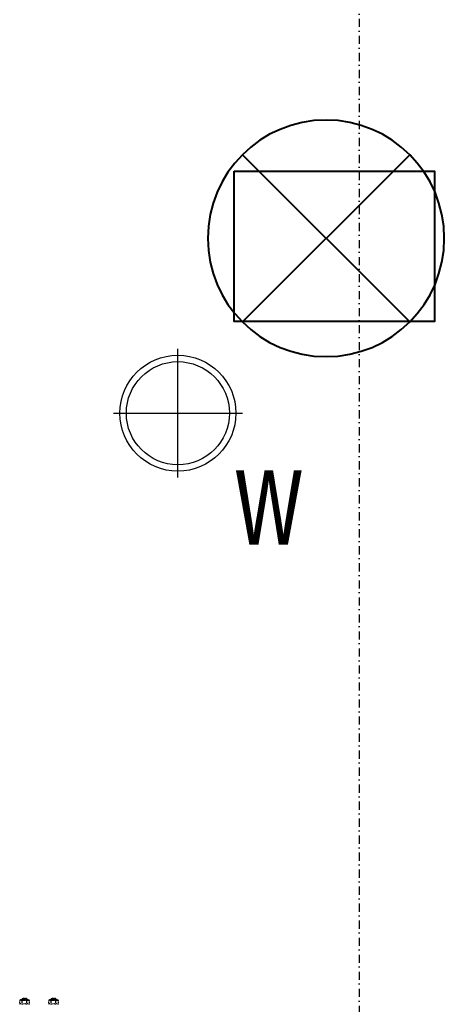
# Model space of a CAD drawing. Header units: centimetres. Extents: x 42630 to 130002, y 15 to 29179.
# Tile 26 of 175: x 50020 to 50086, y 4928 to 5081. Entities that reach past the tile are written whole.
import ezdxf

# ---------------------------------------------------------------- set-up
doc = ezdxf.new("R2010")
doc.units = ezdxf.units.CM
doc.header["$LTSCALE"] = 0.01
doc.linetypes.add('DASHDOT2', pattern=[12.7, 6.35, -3.175, 0, -3.175])
doc.linetypes.add('DASHED2', pattern=[9.525, 6.35, -3.175])
doc.layers.get('0').update_dxf_attribs({"color": 253})
for name, color, linetype in [('A-ELEWACJE', 253, 'Continuous'), ('A-Grid', 253, 'DASHDOT2'), ('A-OPISY', 253, 'Continuous'), ('CKDRZWI_', 253, 'Continuous')]:
    doc.layers.add(name, color=color, linetype=linetype)
doc.layers.add('Eoprawa4100', color=32, linetype='Continuous', lineweight=40)
doc.layers.add('Inwentaryzacja oświetlenie_Pen_No__88', color=32, linetype='Continuous', lineweight=40)
doc.styles.get("Standard").update_dxf_attribs({"font": 'ic-simplex.shx', "width": 0.8})

# ---------------------------------------------------------------- blocks, each defined once
blk = doc.blocks.new('A$7E8814A102C37C')
at = {"layer": 'A-Grid', "ltscale": 20}
blk.add_lwpolyline([(500, -130), (500, -1964.5)], dxfattribs=at)
blk = doc.blocks.new('A$7E8814B27261F1')
at = {"color": 7, "linetype": 'DASHED2', "ltscale": 10}
for p, q in [((4193.1, 399), (4199.1, 399)), ((4193.2, 402.7), (4199.2, 402.7)), ((4199.2, 402.7), (4199.7, 400.8)), ((4199.7, 401.7), (4199.2, 402.7)), ((4201.2, 399.2), (4199.7, 399.2)), ((4202.2, 398.2), (4201.2, 399.2)), ((4193.1, 391.4), (4199.1, 391.4)), ((4193.2, 387.7), (4199.2, 387.7)), ((4199.1, 391.4), (4199.7, 389.6)), ((4199.2, 387.7), (4199.7, 388.7)), ((4199.7, 391.2), (4201.2, 391.2)), ((4201.2, 391.2), (4202.2, 392.2)), ((4193.1, 354), (4199.1, 354)), ((4193.2, 357.7), (4199.2, 357.7)), ((4199.2, 357.7), (4199.7, 355.8)), ((4199.7, 356.7), (4199.2, 357.7)), ((4201.2, 354.2), (4199.7, 354.2)), ((4202.2, 353.2), (4201.2, 354.2)), ((4193.1, 346.4), (4199.1, 346.4)), ((4193.2, 342.7), (4199.2, 342.7)), ((4199.1, 346.4), (4199.7, 344.6)), ((4199.2, 342.7), (4199.7, 343.7)), ((4199.7, 346.2), (4201.2, 346.2)), ((4201.2, 346.2), (4202.2, 347.2))]:
    blk.add_line(p, q, dxfattribs=at)
for centre, radius, start, end in [((4190.3, 400.9), 3.36, 325.2059, 33.0622), ((4181.1, 395.2), 12.5, 342.5885, 17.4115), ((4196, 401), 3.71, 326.6171, 357.4259), ((4186.3, 395.1), 13.4, 0.6393, 16.948), ((4190.4, 389.5), 3.36, 326.8921, 34.8398), ((4186.3, 395.4), 13.4, 343.0579, 359.3548), ((4196.1, 389.6), 3.63, 327.9563, 359.248), ((4190.3, 355.9), 3.36, 325.2059, 33.0622), ((4181.1, 350.2), 12.5, 342.5885, 17.4115), ((4196, 356), 3.71, 326.6171, 357.4259), ((4186.3, 350.1), 13.4, 0.6393, 16.948), ((4190.4, 344.5), 3.36, 326.8921, 34.8398), ((4186.3, 350.4), 13.4, 343.0579, 359.3548), ((4196.1, 344.6), 3.63, 327.9563, 359.248)]:
    blk.add_arc(centre, radius, start, end, dxfattribs=at)
for centre, major_axis, start_param, end_param in [((4199.7, 395.2), (0, -6.5), 2.617994, 3.665191), ((4199.7, 395.2), (0, 6.5), 0.523599, 1.570796), ((4199.7, 395.2), (0, 4.15), 6.013502, 6.283185), ((4199.7, 395.2), (0, 4.15), 0, 3.411276), ((4199.7, 395.2), (0, 6.5), 5.375263, 5.759587), ((4201.2, 395.2), (0, 4), 0, 3.15032), ((4199.7, 395.2), (0, -6.5), 4.712389, 5.759587), ((4199.7, 395.2), (0, 6.5), 2.617994, 3.665191), ((4199.7, 395.2), (0, -6.5), 0.523599, 0.907923), ((4199.7, 350.2), (0, -6.5), 2.617994, 3.665191), ((4199.7, 350.2), (0, 6.5), 0.523599, 1.570796), ((4199.7, 350.2), (0, 4.15), 6.013502, 6.283185), ((4199.7, 350.2), (0, 4.15), 0, 3.411276), ((4199.7, 350.2), (0, 6.5), 5.375263, 5.759587), ((4201.2, 350.2), (0, 4), 0, 3.15032), ((4199.7, 350.2), (0, -6.5), 4.712389, 5.759587), ((4199.7, 350.2), (0, 6.5), 2.617994, 3.665191), ((4199.7, 350.2), (0, -6.5), 0.523599, 0.907923)]:
    blk.add_ellipse(centre, major_axis=major_axis, ratio=0.008727, start_param=start_param, end_param=end_param, dxfattribs=at)
for centre in [(4202.2, 395.2), (4202.2, 350.2)]:
    blk.add_ellipse(centre, major_axis=(0, 3), ratio=0.008727, dxfattribs=at)
blk = doc.blocks.new('A$7E8778113A2FE')
at = {"layer": 'A-ELEWACJE'}
for points in [[(0, -10), (0, 10)], [(0, -10), (0, 10)], [(-10, 0), (10, 0)], [(-10, 0), (10, 0)]]:
    blk.add_lwpolyline(points, dxfattribs=at)
for radius in [9, 8]:
    blk.add_circle((0, 0), radius, dxfattribs=at)
at = {"layer": 'A-OPISY', "lineweight": 20, "width": 0.7}
blk.add_text('w', height=15, dxfattribs=at).set_placement((9.03, -20.39))

msp = doc.modelspace()

# ---------------------------------------------------------------- linework, layer by layer
at = {"layer": 'Eoprawa4100'}
msp.add_lwpolyline([(50053.429, 5057.178), (50084.546, 5057.178), (50084.546, 5033.841), (50053.429, 5033.841)], close=True, dxfattribs=at)
at = {"layer": 'Inwentaryzacja oświetlenie_Pen_No__88', "linetype": 'Continuous', "flags": 128}
msp.add_lwpolyline([(50049.343, 5046.743, 1), (50086.047, 5046.743, 1)], format="xyb", close=True, dxfattribs=at)
for points in [[(50054.718, 5059.72), (50080.672, 5033.766)], [(50054.718, 5033.766), (50080.672, 5059.72)]]:
    msp.add_lwpolyline(points, dxfattribs=at)

# ---------------------------------------------------------------- block references
at = {"layer": 'A-ELEWACJE'}
msp.add_blockref('A$7E8778113A2FE', (50044.707, 5019.617), dxfattribs=at)
at = {"layer": 'A-Grid', "lineweight": -3}
msp.add_blockref('A$7E8814A102C37C', (49572.82, 6187.604), dxfattribs=at)
at = {"layer": 'CKDRZWI_', "xscale": 0.1, "yscale": 0.1, "zscale": 0.1, "rotation": 89.99999999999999}
msp.add_blockref('A$7E8814B27261F1', (50060.429, 4508.604), dxfattribs=at)

doc.saveas('drawing.dxf')
